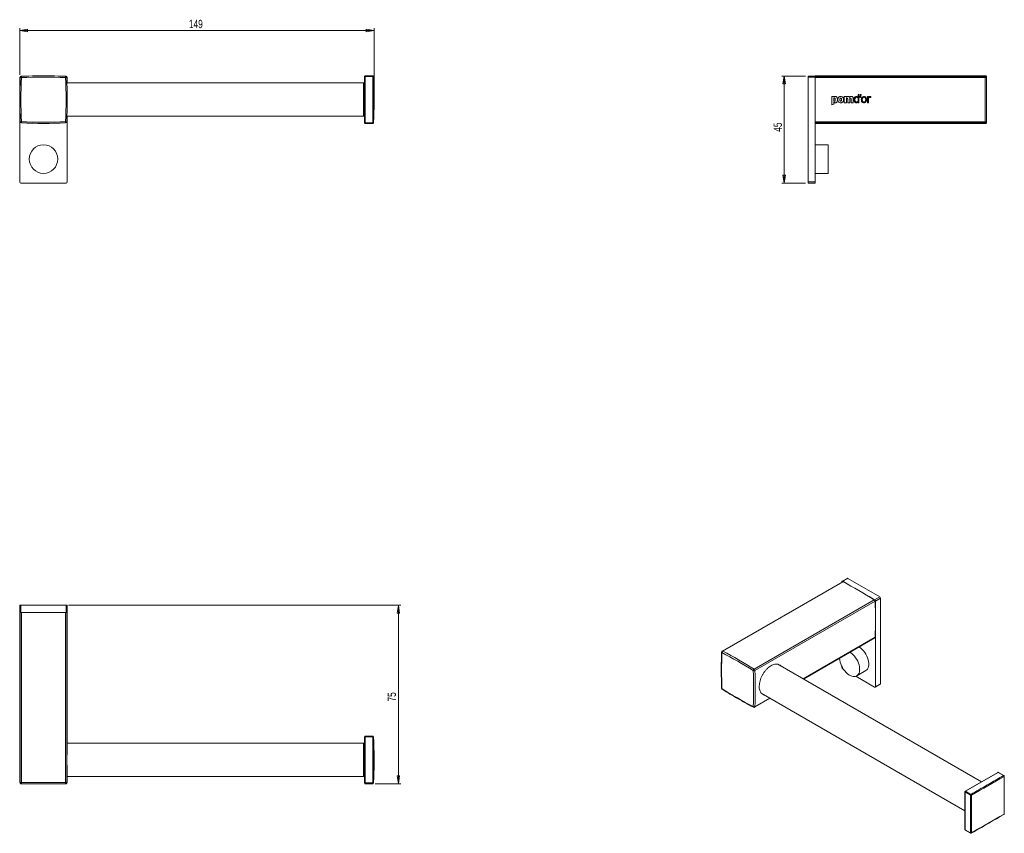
# Model space of a CAD drawing. Header units: millimetres. Extents: x 115 to 529, y 141 to 484.
import ezdxf

# ---------------------------------------------------------------- set-up
doc = ezdxf.new("R2010")
doc.units = ezdxf.units.MM
doc.header["$PDSIZE"] = -1
doc.styles.add('SLDTEXTSTYLE0', font='TXT', dxfattribs={"width": 0.75})
doc.dimstyles.new('SLDDIMSTYLE0', dxfattribs={"dimtxt": 3.5, "dimasz": 3.302, "dimexe": 0, "dimexo": 0.0625, "dimgap": 0.875, "dimtad": 2, "dimrnd": 1e-09, "dimzin": 12, "dimdsep": 46, "dimtxsty": 'SLDTEXTSTYLE0', "dimblk1": 'CLOSED', "dimblk2": 'CLOSED', "dimsah": 1, "dimcen": 0.09, "dimadec": 0, "dimazin": 0, "dimtfac": 1, "dimtofl": 0, "dimtmove": 0, "dimatfit": 3, "dimldrblk": 'CLOSED', "dimfxl": 1, "dimtolj": 1, "dimtzin": 12, "dimarcsym": 0})

# ---------------------------------------------------------------- blocks, each defined once
blk = doc.blocks.new('_CLOSED')
at = {"color": 0, "linetype": 'ByBlock', "lineweight": -2}
for p, q in [((-1, 0.166667), (0, 0)), ((-1, 0.166667), (-1, -0.166667)), ((0, 0), (-1, -0.166667)), ((0, 0), (-1, 0))]:
    blk.add_line(p, q, dxfattribs=at)
blk = doc.blocks.new('*D2')
at = {"color": 7, "linetype": 'Continuous', "lineweight": 0}
for p, q in [((114.63, 460.34), (114.63, 479.98)), ((263.63, 478.98), (114.63, 478.98)), ((263.63, 450.81), (263.63, 479.98))]:
    blk.add_line(p, q, dxfattribs=at)
at = {"color": 7, "linetype": 'Continuous', "lineweight": 0, "xscale": 3.302, "yscale": 3.302}
for p, rotation in [((114.63, 478.98, 0.1), 180), ((263.63, 478.98, 0.1), 360)]:
    blk.add_blockref('_CLOSED', p, dxfattribs=dict(at, rotation=rotation))
at = {"color": 7, "linetype": 'Continuous', "lineweight": 0, "insert": (185.75, 483.5), "char_height": 3.5, "attachment_point": 1, "style": 'SLDTEXTSTYLE0'}
blk.add_mtext('149', dxfattribs=at)
blk = doc.blocks.new('*D3')
at = {"color": 7, "linetype": 'Continuous', "lineweight": 0}
for p, q in [((135.13, 237.29), (274.82, 237.29)), ((273.82, 237.29), (273.82, 162.29)), ((264.08, 162.29), (274.82, 162.29))]:
    blk.add_line(p, q, dxfattribs=at)
at = {"color": 7, "linetype": 'Continuous', "lineweight": 0, "xscale": 3.302, "yscale": 3.302}
for p, rotation in [((273.82, 237.29, 12.65), 90), ((273.82, 162.29, 12.65), 270)]:
    blk.add_blockref('_CLOSED', p, dxfattribs=dict(at, rotation=rotation))
at = {"color": 7, "linetype": 'Continuous', "lineweight": 0, "insert": (269.31, 196.84), "char_height": 3.5, "attachment_point": 1, "rotation": 90, "style": 'SLDTEXTSTYLE0'}
blk.add_mtext('75', dxfattribs=at)
blk = doc.blocks.new('*D4')
at = {"color": 7, "linetype": 'Continuous', "lineweight": 0}
for p, q in [((445.07, 459.84), (435.07, 459.84)), ((436.07, 459.84), (436.07, 414.84)), ((445.07, 414.84), (435.07, 414.84))]:
    blk.add_line(p, q, dxfattribs=at)
at = {"color": 7, "linetype": 'Continuous', "lineweight": 0, "xscale": 3.302, "yscale": 3.302}
for p, rotation in [((436.07, 459.84, 64.69), 90), ((436.07, 414.84, 64.69), 270)]:
    blk.add_blockref('_CLOSED', p, dxfattribs=dict(at, rotation=rotation))
at = {"color": 7, "linetype": 'Continuous', "lineweight": 0, "insert": (431.56, 436.42), "char_height": 3.5, "attachment_point": 1, "rotation": 90, "style": 'SLDTEXTSTYLE0'}
blk.add_mtext('45', dxfattribs=at)

msp = doc.modelspace()

# ---------------------------------------------------------------- linework, layer by layer
at = {"color": 7, "linetype": 'Continuous', "lineweight": 15}
for p, q in [((115.131, 459.84), (118.464, 459.84)), ((115.334, 459.713), (115.358, 459.213)), ((130.799, 459.84), (134.131, 459.84)), ((133.929, 459.713), (133.905, 459.213)), ((259.631, 440.24), (259.631, 459.64)), ((259.631, 459.64), (259.931, 459.64)), ((259.931, 459.94), (263.082, 459.94)), ((259.931, 459.94), (259.931, 459.64)), ((259.931, 459.64), (259.931, 440.24)), ((263.082, 459.64), (259.931, 459.64)), ((263.082, 459.94), (263.082, 459.64)), ((263.082, 459.64), (263.382, 459.641)), ((446.075, 459.34), (446.075, 459.84)), ((446.075, 459.84), (449.075, 459.84)), ((520.575, 459.94), (449.075, 459.94)), ((449.075, 459.84), (449.075, 459.94)), ((449.075, 459.84), (449.075, 459.34)), ((449.075, 459.713), (520.575, 459.713)), ((520.575, 459.94), (520.775, 459.94)), ((520.575, 459.713), (520.575, 459.238)), ((521.075, 459.64), (521.075, 459.44)), ((114.631, 451.268), (114.631, 459.34)), ((114.859, 459.238), (115.358, 459.213)), ((134.404, 459.238), (133.905, 459.213)), ((134.498, 457.064), (134.498, 457.064)), ((259.131, 456.94), (134.503, 456.94)), ((134.631, 459.34), (134.631, 456.94)), ((259.631, 456.44), (259.131, 456.94)), ((259.131, 454.038), (259.131, 456.94)), ((446.075, 415.34), (446.075, 459.34)), ((449.075, 459.34), (446.075, 459.34)), ((449.075, 415.34), (449.075, 459.34)), ((520.575, 459.238), (449.075, 459.238)), ((520.575, 440.642), (520.575, 459.238)), ((521.075, 459.44), (521.075, 459.213)), ((521.075, 459.213), (521.075, 440.667)), ((114.636, 451.268), (114.619, 451.268)), ((114.631, 451.054), (114.631, 451.266)), ((259.131, 442.94), (259.131, 454.038)), ((467.946, 452.091), (468.447, 452.091)), ((114.634, 450.952), (114.619, 450.952)), ((114.619, 449.317), (114.633, 449.317)), ((114.619, 448.607), (114.636, 448.607)), ((114.619, 448.607), (114.619, 448.607)), ((114.631, 450.544), (114.631, 450.933)), ((114.631, 449.945), (114.631, 450.521)), ((114.631, 449.317), (114.631, 449.896)), ((114.631, 448.618), (114.631, 449.216)), ((114.631, 415.34), (114.631, 448.607)), ((461.314, 451.215), (462.189, 451.215)), ((462.189, 448.66), (461.314, 448.66)), ((471.475, 451.215), (471.475, 450.898)), ((471.475, 450.159), (471.475, 448.66)), ((259.131, 442.94), (259.631, 443.44)), ((115.358, 440.667), (114.859, 440.642)), ((115.358, 440.667), (115.334, 440.167)), ((121.163, 439.972), (121.131, 439.94)), ((128.131, 439.94), (128.1, 439.972)), ((133.905, 440.667), (133.929, 440.167)), ((133.905, 440.667), (134.404, 440.642)), ((134.498, 442.816), (134.498, 442.816)), ((134.503, 442.94), (259.131, 442.94)), ((134.631, 442.94), (134.631, 415.34)), ((259.631, 440.24), (259.931, 440.24)), ((259.931, 440.24), (259.931, 439.94)), ((259.931, 440.24), (263.082, 440.24)), ((263.082, 439.94), (259.931, 439.94)), ((263.082, 440.24), (263.082, 439.94)), ((263.082, 440.24), (263.382, 440.239)), ((449.075, 440.642), (520.575, 440.642)), ((520.575, 440.167), (449.075, 440.167)), ((449.075, 439.94), (458.078, 439.94)), ((465.075, 439.94), (520.575, 439.94)), ((520.575, 440.642), (520.575, 440.167)), ((520.775, 439.94), (520.575, 439.94)), ((521.075, 440.667), (521.075, 440.44)), ((521.075, 440.44), (521.075, 440.24)), ((454.475, 430.944), (449.075, 430.944)), ((454.475, 430.944), (454.475, 418.944)), ((449.075, 418.944), (454.475, 418.944)), ((134.131, 414.84), (115.131, 414.84)), ((446.075, 414.84), (446.075, 415.34)), ((446.075, 415.34), (449.075, 415.34)), ((449.075, 414.84), (446.075, 414.84)), ((449.075, 415.34), (449.075, 414.84)), ((462.518, 248.631), (460.396, 247.406)), ((462.768, 248.606), (460.646, 247.382)), ((462.768, 248.606), (476.203, 240.85)), ((460.557, 247.21), (409.999, 218.024)), ((460.789, 247.195), (410.231, 218.009)), ((460.293, 247.058), (460.293, 247.177)), ((460.646, 247.382), (463.003, 246.021)), ((471.725, 240.986), (474.081, 239.626)), ((474.081, 239.626), (476.203, 240.85)), ((476.556, 240.238), (474.435, 239.013)), ((476.556, 240.238), (476.556, 204.31)), ((114.631, 237.29), (115.131, 237.29)), ((114.631, 234.29), (114.631, 237.29)), ((115.131, 237.29), (134.131, 237.29)), ((115.131, 237.29), (115.131, 234.29)), ((134.131, 237.29), (134.631, 237.29)), ((134.131, 234.29), (134.131, 237.29)), ((134.631, 237.29), (134.631, 234.29)), ((423.38, 210.418), (473.938, 239.604)), ((474.274, 239.023), (423.716, 209.836)), ((474.435, 239.013), (474.435, 203.086)), ((114.631, 234.29), (114.631, 227.29)), ((115.131, 234.29), (114.631, 234.29)), ((114.859, 162.79), (114.859, 234.29)), ((115.131, 234.29), (134.131, 234.29)), ((115.334, 234.29), (115.334, 162.79)), ((133.929, 162.79), (133.929, 234.29)), ((134.631, 234.29), (134.131, 234.29)), ((134.404, 234.29), (134.404, 162.79)), ((134.631, 179.393), (134.631, 234.29)), ((114.631, 226.414), (114.631, 225.824)), ((114.631, 224.959), (114.631, 224.766)), ((114.631, 223.9), (114.631, 223.209)), ((444.139, 206.293), (474.171, 223.63)), ((114.631, 222.338), (114.632, 222.382)), ((114.631, 222.338), (114.631, 222.051)), ((114.631, 221.176), (114.631, 220.611)), ((114.631, 219.735), (114.631, 219.176)), ((114.636, 222.051), (114.636, 221.176)), ((114.631, 218.295), (114.631, 217.923)), ((114.631, 217.566), (114.631, 216.247)), ((114.631, 215.882), (114.631, 214.892)), ((114.644, 215.419), (114.644, 214.918)), ((114.631, 214.522), (114.631, 213.038)), ((114.631, 212.673), (114.631, 212.255)), ((114.631, 211.89), (114.631, 162.79)), ((114.632, 211.89), (114.631, 211.89)), ((114.634, 211.89), (114.632, 211.89)), ((114.636, 211.89), (114.634, 211.89)), ((519.035, 163.056), (433.43, 212.475)), ((460.293, 211.25), (460.293, 211.537)), ((460.912, 210.484), (460.646, 210.637)), ((474.081, 202.881), (466.179, 207.444)), ((466.545, 207.609), (470.364, 209.813)), ((474.331, 202.857), (476.453, 204.081)), ((474.435, 203.086), (476.556, 204.31)), ((426.427, 200.353), (512.036, 150.931)), ((423.613, 194.443), (430.138, 198.21)), ((259.931, 182.29), (263.082, 182.29)), ((259.931, 182.29), (259.931, 181.99)), ((263.082, 182.29), (263.082, 181.99)), ((259.131, 179.29), (134.627, 179.29)), ((259.631, 178.79), (259.131, 179.29)), ((259.131, 166.615), (259.131, 179.29)), ((259.631, 162.59), (259.631, 181.99)), ((259.631, 181.99), (259.931, 181.99)), ((259.931, 181.99), (259.931, 162.59)), ((263.082, 181.99), (259.931, 181.99)), ((263.382, 181.991), (263.082, 181.99)), ((259.131, 165.29), (259.131, 166.615)), ((259.131, 165.29), (259.631, 165.79)), ((525.904, 167.021), (512.186, 159.102)), ((526.054, 167.006), (512.336, 159.087)), ((528.282, 165.72), (526.054, 167.006)), ((528.432, 165.735), (526.204, 167.021)), ((115.334, 162.79), (114.859, 162.79)), ((115.358, 162.29), (115.131, 162.29)), ((115.334, 162.79), (133.929, 162.79)), ((133.905, 162.29), (115.358, 162.29)), ((134.131, 162.29), (133.905, 162.29)), ((134.404, 162.79), (133.929, 162.79)), ((134.627, 165.29), (259.131, 165.29)), ((134.631, 162.79), (134.631, 165.187)), ((259.931, 162.59), (259.631, 162.59)), ((259.931, 162.59), (263.082, 162.59)), ((259.931, 162.59), (259.931, 162.29)), ((263.082, 162.29), (259.931, 162.29)), ((263.082, 162.59), (263.382, 162.589)), ((263.082, 162.59), (263.082, 162.29)), ((263.39, 162.581), (263.382, 162.589)), ((512.036, 158.842), (512.036, 143.001)), ((514.352, 157.434), (512.124, 158.72)), ((512.124, 158.72), (512.124, 142.879)), ((512.336, 159.087), (514.564, 157.801)), ((512.124, 142.879), (514.352, 141.593)), ((512.186, 142.741), (514.414, 141.455))]:
    msp.add_line(p, q, dxfattribs=at)
at = {"color": 8, "linetype": 'Continuous', "lineweight": 15}
for p, q in [((520.575, 459.713), (520.575, 459.94)), ((520.775, 459.94), (520.775, 459.898)), ((521.033, 459.64), (521.075, 459.64)), ((520.575, 439.94), (520.575, 440.167)), ((520.775, 439.982), (520.775, 439.94)), ((521.033, 440.24), (521.075, 440.24)), ((444.01, 206.367), (474.274, 223.839)), ((423.716, 194.652), (430.009, 198.285)), ((114.631, 162.79), (114.859, 162.79)), ((134.404, 162.79), (134.631, 162.79))]:
    msp.add_line(p, q, dxfattribs=at)
at = {"color": 144, "linetype": 'Continuous', "lineweight": 0}
for p, q in [((467.118, 452.003), (467.483, 452.207)), ((467.118, 450.928), (467.118, 452.003)), ((467.483, 452.207), (467.483, 448.66)), ((467.878, 450.87), (467.946, 452.091)), ((468.447, 452.091), (468.077, 450.87)), ((456.075, 451.215), (456.951, 451.215)), ((456.075, 447.721), (456.075, 451.215)), ((456.951, 448.072), (456.075, 447.721)), ((456.951, 451.215), (456.951, 451.035)), ((456.951, 449.449), (456.951, 450.427)), ((456.951, 448.831), (456.951, 448.072)), ((461.314, 448.66), (461.314, 451.215)), ((462.189, 451.215), (462.189, 451.045)), ((462.189, 450.12), (462.189, 448.66)), ((462.754, 448.66), (462.754, 450.11)), ((463.63, 448.66), (462.754, 448.66)), ((463.63, 450.12), (463.63, 448.66)), ((464.189, 448.66), (464.189, 450.11)), ((465.07, 448.66), (464.189, 448.66)), ((465.07, 450.222), (465.07, 448.66)), ((467.118, 450.568), (467.118, 449.293)), ((467.118, 448.66), (467.118, 448.972)), ((467.483, 448.66), (467.118, 448.66)), ((468.077, 450.87), (467.878, 450.87)), ((471.11, 451.215), (471.475, 451.215)), ((471.11, 448.66), (471.11, 451.215)), ((471.475, 448.66), (471.11, 448.66)), ((472.506, 451.205), (472.414, 450.835)), ((114.631, 227.29), (114.636, 227.29)), ((114.631, 226.414), (114.632, 226.414)), ((114.636, 226.414), (114.635, 226.414)), ((114.636, 227.29), (114.636, 226.414)), ((114.631, 222.051), (114.636, 222.051)), ((114.632, 221.176), (114.631, 221.176)), ((114.631, 220.611), (114.632, 220.611)), ((114.632, 219.735), (114.631, 219.735)), ((114.635, 221.176), (114.632, 221.176)), ((114.636, 220.611), (114.632, 220.611)), ((114.636, 221.176), (114.635, 221.176)), ((114.636, 220.261), (114.636, 220.611)), ((114.631, 219.176), (114.632, 219.176)), ((114.632, 218.295), (114.631, 218.295)), ((114.633, 216.247), (114.631, 216.247)), ((114.645, 215.882), (114.631, 215.882)), ((114.636, 219.176), (114.632, 219.176)), ((114.634, 216.247), (114.633, 216.247)), ((114.634, 216.247), (114.643, 216.247)), ((114.634, 215.288), (114.634, 215.487)), ((114.636, 218.828), (114.636, 219.176)), ((114.636, 215.882), (114.636, 216.247)), ((114.631, 212.255), (114.636, 212.255)), ((114.636, 212.255), (114.636, 211.89))]:
    msp.add_line(p, q, dxfattribs=at)
at = {"color": 144, "linetype": 'Continuous', "lineweight": 0, "flags": 128}
for points in [[(459.465, 449.94), (459.465, 449.94)], [(460.156, 449.94), (460.156, 449.94)], [(465.794, 449.901), (465.794, 449.901)], [(467.118, 450.568), (467.118, 450.568)], [(468.842, 449.945), (468.842, 449.945)], [(470.327, 449.945), (470.327, 449.945)], [(467.541, 219.802), (467.676, 219.715), (468.275, 219.268), (468.855, 218.735), (469.406, 218.126), (469.914, 217.453), (470.371, 216.73), (470.766, 215.973), (471.092, 215.196), (471.342, 214.415), (471.512, 213.646), (471.596, 212.905), (471.595, 212.206), (471.508, 211.565), (471.336, 210.994), (471.083, 210.505), (470.755, 210.107), (470.364, 209.813)]]:
    msp.add_lwpolyline(points, dxfattribs=at)
at = {"color": 7, "linetype": 'Continuous', "lineweight": 15, "flags": 128}
for points in [[(465.57, 207.331), (466.08, 207.413), (466.539, 207.605), (466.936, 207.903), (467.265, 208.301), (467.517, 208.79), (467.689, 209.361), (467.777, 210.002), (467.778, 210.7), (467.693, 211.441), (467.524, 212.21), (467.274, 212.991), (466.948, 213.768), (466.552, 214.526), (466.096, 215.248), (465.587, 215.921), (465.037, 216.531), (464.457, 217.064), (463.858, 217.511), (463.723, 217.598)], [(459.307, 215.048), (459.313, 214.91), (459.398, 214.169), (459.567, 213.4), (459.817, 212.619), (460.143, 211.842), (460.539, 211.085), (460.995, 210.362), (461.504, 209.689), (462.054, 209.08), (462.634, 208.546), (463.233, 208.1), (463.839, 207.748), (464.438, 207.5), (465.019, 207.36), (465.57, 207.331)]]:
    msp.add_lwpolyline(points, dxfattribs=at)
at = {"color": 7, "linetype": 'Continuous', "lineweight": 15}
msp.add_circle((124.631, 424.944), 6, dxfattribs=at)
for centre, radius, start, end in [((115.131, 459.34), 0.5, 90, 180), ((115.358, 459.213), 0.5, 92.80122, 177.19878), ((124.631, 269.69), 190.25, 87.19878, 92.80122), ((133.905, 459.213), 0.5, 2.80122, 87.19878), ((134.131, 459.34), 0.5, 0, 90), ((259.931, 459.64), 0.3, 90, 180), ((263.082, 459.64), 0.3, 0.16366, 89.99988), ((520.575, 459.44), 0.5, 0, 90), ((520.575, 459.213), 0.5, 0.03427, 90.03423), ((520.775, 459.64), 0.3, 0, 90), ((304.881, 449.94), 190.25, 177.19878, 182.80122), ((304.881, 449.94), 189.75, 177.19878, 182.80122), ((124.631, 269.69), 189.75, 87.19878, 92.80122), ((-55.619, 449.94), 189.75, 357.19878, 2.80122), ((-55.619, 449.94), 190.25, 357.19878, 2.80122), ((520.7, 456.662), 2.579, 81.63287, 92.77138), ((115.358, 440.667), 0.5, 182.80122, 267.19878), ((124.631, 630.19), 190.25, 267.19878, 272.80122), ((124.631, 630.19), 189.75, 267.19878, 272.80122), ((133.905, 440.667), 0.5, 272.80122, 357.19878), ((259.931, 440.24), 0.3, 180, 270), ((263.082, 440.24), 0.3, 270.00012, 359.83634), ((520.7, 443.218), 2.579, 267.22862, 278.36713), ((520.575, 440.667), 0.5, 269.96577, 359.96573), ((520.575, 440.44), 0.5, 270, 0), ((520.775, 440.24), 0.3, 270, 0), ((115.131, 415.34), 0.5, 180, 270), ((134.131, 415.34), 0.5, 270, 0), ((462.621, 248.402), 0.251, 54.38242, 114.30712), ((460.508, 247.212), 0.218, 50.79671, 189.21404), ((460.659, 246.991), 0.242, 57.43284, 115.05973), ((377.806, 88.264), 179.292, 57.57602, 62.42936), ((475.789, 240.203), 0.768, 2.60548, 57.39452), ((473.497, 238.962), 0.78, 4.47829, 55.52171), ((473.667, 238.978), 0.768, 2.60548, 57.39452), ((295.1, 231.431), 179.335, 357.57372, 2.42628), ((474.043, 223.823), 0.232, 303.50942, 4.00007), ((588.599, 209.815), 178.864, 177.57372, 182.42628), ((410.249, 217.591), 0.5, 119.99731, 177.51296), ((410.633, 217.39), 0.738, 122.96552, 180.22923), ((327.129, 58.873), 178.82, 57.57602, 62.42936), ((327.248, 59.077), 179.292, 57.57602, 62.42936), ((461.06, 211.285), 0.768, 182.60548, 237.39452), ((423.809, 209.738), 0.803, 122.25551, 174.47071), ((423.342, 210.547), 0.803, 245.53378, 297.74026), ((244.306, 202.244), 178.864, 357.57372, 2.42628), ((422.939, 209.775), 0.78, 4.47829, 55.52171), ((244.542, 202.244), 179.335, 357.57372, 2.42628), ((474.219, 203.051), 0.218, 230.79671, 9.21404), ((476.318, 204.28), 0.24, 304.05635, 7.25583), ((410.249, 202.447), 0.5, 182.36841, 237.6339), ((505.775, 353.186), 178.82, 237.57602, 242.42936), ((423.381, 195.309), 0.738, 239.77467, 297.03032), ((423.363, 194.876), 0.5, 242.49014, 299.99731), ((259.931, 181.99), 0.3, 90, 180), ((263.082, 181.99), 0.3, 0.16366, 89.99988), ((526.054, 166.761), 0.3, 60.00269, 119.99731), ((528.035, 165.332), 0.46, 2.72914, 57.55468), ((528.282, 165.475), 0.3, 0.14163, 60.00269), ((115.131, 162.79), 0.5, 180, 270), ((115.359, 162.79), 0.5, 179.96577, 269.96573), ((117.91, 162.665), 2.579, 177.22862, 188.36713), ((131.353, 162.665), 2.579, 351.63287, 2.77138), ((133.904, 162.79), 0.5, 270.03427, 0.03423), ((134.131, 162.79), 0.5, 270, 0), ((259.931, 162.59), 0.3, 180, 270), ((263.082, 162.59), 0.3, 270.00012, 359.83634), ((512.336, 158.842), 0.3, 119.99731, 180), ((512.584, 158.699), 0.461, 122.60548, 177.39452), ((514.812, 157.413), 0.461, 122.60548, 177.39452), ((514.563, 157.845), 0.462, 242.78602, 297.30896), ((514.314, 157.412), 0.462, 2.68686, 57.21819), ((528.282, 149.634), 0.3, 300.13935, 359.85797), ((512.336, 143.001), 0.3, 180, 240.00269), ((514.565, 142.001), 0.46, 242.44951, 297.26668), ((514.564, 141.715), 0.3, 240.00269, 299.85568)]:
    msp.add_arc(centre, radius, start, end, dxfattribs=at)
at = {"color": 8, "linetype": 'Continuous', "lineweight": 15}
for centre, radius, start, end in [((410.013, 217.623), 0.265, 182.33947, 243.42471), ((410.101, 217.805), 0.242, 57.43284, 115.05973), ((409.98, 202.46), 0.233, 188.34772, 248.66226), ((410.126, 202.208), 0.233, 171.3428, 231.65577), ((423.267, 194.653), 0.258, 175.70463, 238.53869), ((423.479, 194.639), 0.238, 304.34624, 3.16325), ((525.966, 166.884), 0.151, 54.38242, 114.30712), ((526.142, 166.884), 0.151, 65.69288, 125.61758), ((528.37, 165.597), 0.151, 65.69288, 125.61758), ((528.432, 165.49), 0.15, 294.49673, 354.42121), ((512.186, 158.857), 0.151, 185.6948, 245.62534), ((512.248, 158.964), 0.151, 54.38242, 114.30712), ((528.345, 149.497), 0.151, 305.51383, 5.4298), ((528.432, 149.648), 0.151, 294.57219, 354.40872), ((512.186, 143.016), 0.151, 185.6948, 245.62534), ((512.266, 142.861), 0.144, 172.74417, 235.94365), ((514.494, 141.574), 0.144, 172.74417, 235.94365), ((514.629, 141.576), 0.147, 304.89508, 6.17935)]:
    msp.add_arc(centre, radius, start, end, dxfattribs=at)
at = {"color": 144, "linetype": 'Continuous', "lineweight": 0}
for centre, major_axis, ratio, start_param, end_param in [((304.881, 215.539), (190.25, 0), 0.055794, 3.1464826, 3.1529016), ((304.881, 215.569), (190.25, 0), 0.3027702, 3.1464826, 3.1529016), ((304.881, 219.931), (0, 339.759), 0.5599565, 1.5816403, 1.5827143), ((304.881, 211.175), (190.25, 0), 0.2502148, 3.1462985, 3.148242)]:
    msp.add_ellipse(centre, major_axis=major_axis, ratio=ratio, start_param=start_param, end_param=end_param, dxfattribs=at)
at = {"color": 7, "linetype": 'Continuous', "lineweight": 15}
for points, knots in [([(263.082, 440.24), (263.087, 441.798), (263.09, 443.356), (263.092, 444.914), (263.095, 446.589), (263.096, 448.265), (263.096, 449.94), (263.096, 452.453), (263.093, 454.966), (263.088, 457.479), (263.086, 458.199), (263.084, 458.92), (263.082, 459.64)], [0, 0, 0, 0, 0.004673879, 0.004673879, 0.004673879, 0.009700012, 0.009700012, 0.009700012, 0.017239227, 0.017239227, 0.017239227, 0.019400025, 0.019400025, 0.019400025, 0.019400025]), ([(263.395, 440.225), (263.426, 440.9), (263.486, 442.198), (263.546, 444.031), (263.587, 445.632), (263.611, 446.964), (263.623, 448.058), (263.631, 449.167), (263.633, 450.509), (263.621, 452.272), (263.585, 454.425), (263.517, 456.93), (263.437, 458.716), (263.395, 459.655)], [0, 0, 0, 0, 0.1042427, 0.2005643, 0.2829816, 0.3515086, 0.4061533, 0.4519224, 0.5225658, 0.6132776, 0.7240688, 0.8549634, 1, 1, 1, 1]), ([(456.951, 451.035), (457.038, 451.103), (457.13, 451.167), (457.332, 451.25), (457.443, 451.268), (457.554, 451.268)], [0, 0, 0, 0, 0.5, 0.5, 1, 1, 1, 1]), ([(464.247, 451.268), (464.375, 451.268), (464.501, 451.251), (464.735, 451.148), (464.834, 451.062), (464.972, 450.848), (465.013, 450.726), (465.061, 450.476), (465.07, 450.349), (465.07, 450.222)], [0, 0, 0, 0, 0.25, 0.25, 0.5, 0.5, 0.75, 0.75, 1, 1, 1, 1]), ([(466.398, 451.268), (466.536, 451.268), (466.674, 451.241), (466.859, 451.152), (466.917, 451.113), (467.024, 451.028), (467.072, 450.979), (467.118, 450.928)], [0, 0, 0, 0, 0.5, 0.5, 0.75, 0.75, 1, 1, 1, 1]), ([(468.473, 449.935), (468.473, 450.098), (468.49, 450.258), (468.574, 450.573), (468.641, 450.723), (468.787, 450.918), (468.842, 450.976), (468.965, 451.08), (469.035, 451.125), (469.253, 451.231), (469.415, 451.266), (469.74, 451.27), (469.902, 451.241), (470.125, 451.141), (470.194, 451.098), (470.32, 450.998), (470.378, 450.938), (470.525, 450.745), (470.592, 450.593), (470.675, 450.281), (470.691, 450.118), (470.691, 449.955)], [0, 0, 0, 0, 0.125, 0.125, 0.25, 0.25, 0.3125, 0.3125, 0.375, 0.375, 0.5, 0.5, 0.625, 0.625, 0.6875, 0.6875, 0.75, 0.75, 0.875, 0.875, 1, 1, 1, 1]), ([(471.475, 450.898), (471.538, 451.01), (471.633, 451.101), (471.852, 451.231), (471.978, 451.268), (472.107, 451.268)], [0, 0, 0, 0, 0.5, 0.5, 1, 1, 1, 1]), ([(458.406, 449.945), (458.406, 449.793), (458.397, 449.643), (458.351, 449.346), (458.312, 449.197), (458.213, 448.992), (458.173, 448.927), (458.076, 448.812), (458.019, 448.761), (457.826, 448.641), (457.673, 448.607), (457.52, 448.607)], [0, 0, 0, 0, 0.25, 0.25, 0.5, 0.5, 0.625, 0.625, 0.75, 0.75, 1, 1, 1, 1]), ([(461.027, 449.94), (461.027, 449.769), (461.009, 449.601), (460.937, 449.354), (460.906, 449.275), (460.828, 449.124), (460.78, 449.052), (460.614, 448.86), (460.47, 448.759), (460.233, 448.665), (460.15, 448.643), (459.983, 448.614), (459.898, 448.607), (459.643, 448.607), (459.474, 448.632), (459.157, 448.757), (459.012, 448.857), (458.79, 449.115), (458.713, 449.272), (458.618, 449.597), (458.599, 449.769), (458.599, 449.94)], [0, 0, 0, 0, 0.125, 0.125, 0.1875, 0.1875, 0.25, 0.25, 0.375, 0.375, 0.4375, 0.4375, 0.5, 0.5, 0.625, 0.625, 0.75, 0.75, 0.875, 0.875, 1, 1, 1, 1]), ([(460.156, 449.94), (460.156, 449.874), (460.153, 449.808), (460.139, 449.677), (460.127, 449.613), (460.083, 449.486), (460.049, 449.425), (459.948, 449.338), (459.879, 449.318), (459.746, 449.317), (459.677, 449.337), (459.575, 449.422), (459.541, 449.483), (459.496, 449.608), (459.483, 449.674), (459.468, 449.807), (459.465, 449.873), (459.465, 449.94)], [0, 0, 0, 0, 0.125, 0.125, 0.25, 0.25, 0.375, 0.375, 0.5, 0.5, 0.625, 0.625, 0.75, 0.75, 0.875, 0.875, 1, 1, 1, 1]), ([(462.471, 450.529), (462.424, 450.529), (462.375, 450.523), (462.289, 450.481), (462.256, 450.442), (462.215, 450.356), (462.204, 450.309), (462.191, 450.215), (462.189, 450.168), (462.189, 450.12)], [0, 0, 0, 0, 0.25, 0.25, 0.5, 0.5, 0.75, 0.75, 1, 1, 1, 1]), ([(466.349, 448.607), (466.274, 448.607), (466.201, 448.615), (466.056, 448.651), (465.986, 448.68), (465.796, 448.792), (465.691, 448.907), (465.546, 449.166), (465.501, 449.309), (465.445, 449.6), (465.434, 449.748), (465.434, 449.896)], [0, 0, 0, 0, 0.125, 0.125, 0.25, 0.25, 0.5, 0.5, 0.75, 0.75, 1, 1, 1, 1]), ([(465.794, 449.901), (465.794, 450.016), (465.8, 450.131), (465.831, 450.357), (465.856, 450.471), (465.943, 450.683), (466.007, 450.784), (466.195, 450.922), (466.311, 450.952), (466.427, 450.952)], [0, 0, 0, 0, 0.25, 0.25, 0.5, 0.5, 0.75, 0.75, 1, 1, 1, 1]), ([(467.118, 448.972), (467.018, 448.864), (466.903, 448.769), (466.643, 448.64), (466.496, 448.607), (466.349, 448.607)], [0, 0, 0, 0, 0.5, 0.5, 1, 1, 1, 1]), ([(466.427, 450.952), (466.565, 450.952), (466.701, 450.915), (466.939, 450.78), (467.042, 450.683), (467.118, 450.568)], [0, 0, 0, 0, 0.5, 0.5, 1, 1, 1, 1]), ([(470.691, 449.955), (470.691, 449.791), (470.674, 449.63), (470.59, 449.314), (470.523, 449.163), (470.378, 448.966), (470.323, 448.906), (470.2, 448.801), (470.131, 448.755), (469.913, 448.645), (469.75, 448.609), (469.424, 448.605), (469.261, 448.635), (469.037, 448.739), (468.969, 448.782), (468.843, 448.885), (468.786, 448.945), (468.639, 449.141), (468.572, 449.293), (468.49, 449.607), (468.473, 449.771), (468.473, 449.935)], [0, 0, 0, 0, 0.125, 0.125, 0.25, 0.25, 0.3125, 0.3125, 0.375, 0.375, 0.5, 0.5, 0.625, 0.625, 0.6875, 0.6875, 0.75, 0.75, 0.875, 0.875, 1, 1, 1, 1]), ([(468.842, 449.945), (468.842, 450.063), (468.851, 450.179), (468.897, 450.409), (468.935, 450.523), (469.055, 450.726), (469.14, 450.814), (469.345, 450.927), (469.464, 450.952), (469.642, 450.952), (469.701, 450.946), (469.815, 450.919), (469.871, 450.898), (470.026, 450.814), (470.112, 450.725), (470.233, 450.523), (470.271, 450.41), (470.318, 450.18), (470.327, 450.063), (470.327, 449.945)], [0, 0, 0, 0, 0.125, 0.125, 0.25, 0.25, 0.375, 0.375, 0.5, 0.5, 0.5625, 0.5625, 0.625, 0.625, 0.75, 0.75, 0.875, 0.875, 1, 1, 1, 1]), ([(472.029, 450.933), (471.939, 450.933), (471.849, 450.913), (471.694, 450.824), (471.631, 450.755), (471.542, 450.599), (471.515, 450.513), (471.481, 450.338), (471.475, 450.249), (471.475, 450.159)], [0, 0, 0, 0, 0.25, 0.25, 0.5, 0.5, 0.75, 0.75, 1, 1, 1, 1]), ([(263.082, 439.94), (263.087, 439.94), (263.09, 439.94), (263.092, 439.94), (263.095, 439.94), (263.096, 439.94), (263.096, 439.94), (263.096, 439.94), (263.093, 439.94), (263.088, 439.94), (263.086, 439.94), (263.084, 439.94), (263.082, 439.94)], [0, 0, 0, 0, 0.004673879, 0.004673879, 0.004673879, 0.009700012, 0.009700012, 0.009700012, 0.017239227, 0.017239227, 0.017239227, 0.019400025, 0.019400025, 0.019400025, 0.019400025]), ([(459.111, 439.956), (458.994, 439.954), (458.758, 439.951), (458.469, 439.947), (458.243, 439.943), (458.099, 439.94), (458.085, 439.94), (458.078, 439.94)], [0, 0, 0, 0, 0.1867167, 0.3776452, 0.588065, 0.8046737, 1, 1, 1, 1]), ([(465.062, 439.94), (465.065, 439.94), (465.074, 439.94), (464.985, 439.942), (464.802, 439.945), (464.522, 439.949), (464.164, 439.954), (463.73, 439.96), (463.237, 439.965), (462.693, 439.969), (462.119, 439.971), (461.523, 439.972), (460.932, 439.971), (460.355, 439.968), (459.718, 439.963), (459.337, 439.959), (459.111, 439.956)], [0, 0, 0, 0, 0.032255, 0.1019533, 0.1736687, 0.2434609, 0.3152518, 0.385509, 0.4577691, 0.5286464, 0.6015502, 0.6729336, 0.7463756, 0.8179431, 0.8915972, 1, 1, 1, 1]), ([(114.635, 226.414), (114.635, 226.327), (114.635, 226.235), (114.636, 226.033), (114.636, 225.922), (114.636, 225.811)], [0, 0, 0, 0, 0.5, 0.5, 1, 1, 1, 1]), ([(114.632, 220.894), (114.632, 220.941), (114.632, 220.99), (114.632, 221.076), (114.632, 221.109), (114.632, 221.15), (114.632, 221.161), (114.632, 221.174), (114.632, 221.176), (114.632, 221.176)], [0, 0, 0, 0, 0.25, 0.25, 0.5, 0.5, 0.75, 0.75, 1, 1, 1, 1]), ([(114.631, 217.571), (114.631, 217.571), (114.632, 217.565), (114.632, 217.534), (114.632, 217.509), (114.633, 217.422), (114.633, 217.358), (114.634, 217.17), (114.634, 217.054), (114.634, 216.938)], [0, 0, 0, 0, 0.25, 0.25, 0.5, 0.5, 0.75, 0.75, 1, 1, 1, 1]), ([(114.636, 219.118), (114.636, 218.99), (114.636, 218.864), (114.635, 218.63), (114.635, 218.531), (114.634, 218.393), (114.633, 218.352), (114.632, 218.304), (114.632, 218.295), (114.632, 218.295)], [0, 0, 0, 0, 0.25, 0.25, 0.5, 0.5, 0.75, 0.75, 1, 1, 1, 1]), ([(114.634, 216.938), (114.634, 216.8), (114.634, 216.664), (114.633, 216.426), (114.633, 216.323), (114.633, 216.247)], [0, 0, 0, 0, 0.5, 0.5, 1, 1, 1, 1]), ([(114.636, 216.967), (114.636, 216.829), (114.636, 216.691), (114.635, 216.506), (114.635, 216.448), (114.635, 216.341), (114.634, 216.293), (114.634, 216.247)], [0, 0, 0, 0, 0.5, 0.5, 0.75, 0.75, 1, 1, 1, 1]), ([(409.749, 217.612), (409.724, 216.982), (409.651, 215.153), (409.587, 212.09), (409.584, 208.411), (409.645, 205.185), (409.72, 203.179), (409.749, 202.426)], [0, 0, 0, 0, 0.1275383, 0.3698087, 0.6120811, 0.8543519, 1, 1, 1, 1]), ([(114.631, 214.892), (114.631, 214.892), (114.632, 214.875), (114.632, 214.791), (114.633, 214.724), (114.634, 214.578), (114.634, 214.523), (114.635, 214.4), (114.635, 214.33), (114.636, 214.112), (114.636, 213.95), (114.636, 213.625), (114.636, 213.463), (114.635, 213.24), (114.635, 213.171), (114.634, 213.045), (114.634, 212.987), (114.633, 212.84), (114.633, 212.773), (114.632, 212.69), (114.631, 212.674), (114.631, 212.674)], [0, 0, 0, 0, 0.125, 0.125, 0.25, 0.25, 0.3125, 0.3125, 0.375, 0.375, 0.5, 0.5, 0.625, 0.625, 0.6875, 0.6875, 0.75, 0.75, 0.875, 0.875, 1, 1, 1, 1]), ([(114.631, 214.523), (114.631, 214.523), (114.632, 214.514), (114.632, 214.468), (114.632, 214.43), (114.633, 214.31), (114.633, 214.225), (114.634, 214.02), (114.634, 213.901), (114.634, 213.723), (114.634, 213.664), (114.634, 213.55), (114.634, 213.494), (114.633, 213.339), (114.633, 213.253), (114.632, 213.132), (114.632, 213.094), (114.632, 213.047), (114.631, 213.038), (114.631, 213.038)], [0, 0, 0, 0, 0.125, 0.125, 0.25, 0.25, 0.375, 0.375, 0.5, 0.5, 0.5625, 0.5625, 0.625, 0.625, 0.75, 0.75, 0.875, 0.875, 1, 1, 1, 1]), ([(114.634, 211.336), (114.634, 211.426), (114.634, 211.516), (114.634, 211.671), (114.633, 211.734), (114.633, 211.823), (114.632, 211.85), (114.632, 211.884), (114.632, 211.89), (114.632, 211.89)], [0, 0, 0, 0, 0.25, 0.25, 0.5, 0.5, 0.75, 0.75, 1, 1, 1, 1]), ([(114.634, 211.89), (114.634, 211.827), (114.635, 211.732), (114.636, 211.513), (114.636, 211.387), (114.636, 211.258)], [0, 0, 0, 0, 0.5, 0.5, 1, 1, 1, 1]), ([(434.667, 211.761), (434.552, 211.88), (434.265, 212.177), (433.685, 212.452), (432.96, 212.602), (432.171, 212.558), (431.333, 212.328), (430.484, 211.92), (429.634, 211.34), (428.821, 210.613), (428.053, 209.748), (427.364, 208.785), (426.761, 207.735), (426.269, 206.647), (425.893, 205.534), (425.649, 204.447), (425.539, 203.398), (425.567, 202.436), (425.734, 201.571), (426.032, 200.844), (426.456, 200.255), (427, 199.856), (427.419, 199.649), (427.668, 199.63), (427.68, 199.629)], [0, 0, 0, 0, 0.0328665, 0.0817836, 0.1293536, 0.1783033, 0.225868, 0.2748135, 0.3223543, 0.3712739, 0.4188149, 0.4677332, 0.5152981, 0.5642419, 0.6118118, 0.6607628, 0.7083027, 0.7572229, 0.804737, 0.8536284, 0.9011575, 0.9500629, 0.9976263, 1, 1, 1, 1]), ([(409.981, 202.024), (410.54, 201.673), (412.159, 200.653), (414.843, 199.031), (418.031, 197.187), (420.794, 195.662), (422.494, 194.768), (423.132, 194.433)], [0, 0, 0, 0, 0.1275282, 0.3697997, 0.6120785, 0.8543599, 1, 1, 1, 1]), ([(134.631, 179.393), (134.631, 179.399), (134.632, 179.424), (134.626, 179.26), (134.613, 178.903), (134.594, 178.348), (134.572, 177.62), (134.549, 176.746), (134.528, 175.737), (134.511, 174.64), (134.5, 173.466), (134.497, 172.269), (134.501, 171.063), (134.512, 169.902), (134.529, 168.798), (134.55, 167.803), (134.573, 166.927), (134.595, 166.21), (134.614, 165.657), (134.626, 165.311), (134.632, 165.154), (134.631, 165.18), (134.631, 165.187)], [0, 0, 0, 0, 0.01759533, 0.07201905, 0.12489168, 0.17929606, 0.23219764, 0.2866314, 0.3395661, 0.39403612, 0.44696492, 0.50143021, 0.55433247, 0.60876901, 0.66167143, 0.71610651, 0.76903549, 0.82349896, 0.87643354, 0.93090505, 0.9838063, 1, 1, 1, 1]), ([(263.082, 162.59), (263.087, 164.148), (263.09, 165.706), (263.092, 167.264), (263.095, 168.939), (263.096, 170.615), (263.096, 172.29), (263.096, 174.803), (263.093, 177.316), (263.088, 179.829), (263.086, 180.549), (263.084, 181.27), (263.082, 181.99)], [0, 0, 0, 0, 0.004673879, 0.004673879, 0.004673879, 0.009700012, 0.009700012, 0.009700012, 0.017239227, 0.017239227, 0.017239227, 0.019400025, 0.019400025, 0.019400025, 0.019400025]), ([(263.395, 162.575), (263.426, 163.25), (263.486, 164.548), (263.546, 166.381), (263.587, 167.982), (263.611, 169.314), (263.623, 170.408), (263.631, 171.517), (263.633, 172.859), (263.621, 174.622), (263.585, 176.775), (263.517, 179.28), (263.437, 181.066), (263.395, 182.005)], [0, 0, 0, 0, 0.1042427, 0.2005643, 0.2829816, 0.3515086, 0.4061533, 0.4519224, 0.5225658, 0.6132776, 0.7240688, 0.8549634, 1, 1, 1, 1]), ([(514.564, 157.801), (515.669, 158.435), (516.773, 159.07), (517.876, 159.705), (519.062, 160.388), (520.248, 161.071), (521.432, 161.755), (523.209, 162.781), (524.985, 163.808), (526.758, 164.836), (527.266, 165.13), (527.774, 165.425), (528.282, 165.72)], [0, 0, 0, 0, 0.004673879, 0.004673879, 0.004673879, 0.009700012, 0.009700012, 0.009700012, 0.017239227, 0.017239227, 0.017239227, 0.019400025, 0.019400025, 0.019400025, 0.019400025]), ([(263.082, 162.29), (263.087, 162.29), (263.09, 162.29), (263.092, 162.29), (263.095, 162.29), (263.096, 162.29), (263.096, 162.29), (263.096, 162.29), (263.093, 162.29), (263.088, 162.29), (263.086, 162.29), (263.084, 162.29), (263.082, 162.29)], [0, 0, 0, 0, 0.004673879, 0.004673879, 0.004673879, 0.009700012, 0.009700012, 0.009700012, 0.017239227, 0.017239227, 0.017239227, 0.019400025, 0.019400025, 0.019400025, 0.019400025]), ([(528.581, 149.634), (528.583, 150.05), (528.596, 155.323), (528.588, 160.608), (528.581, 165.476)], [0, 0, 0, 0, 0.0789973, 1, 1, 1, 1]), ([(514.352, 141.593), (514.355, 142.863), (514.357, 144.134), (514.359, 145.405), (514.36, 146.772), (514.361, 148.14), (514.361, 149.508), (514.361, 151.56), (514.359, 153.613), (514.356, 155.667), (514.354, 156.256), (514.353, 156.845), (514.352, 157.434)], [0, 0, 0, 0, 0.004673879, 0.004673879, 0.004673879, 0.009700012, 0.009700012, 0.009700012, 0.017239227, 0.017239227, 0.017239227, 0.019400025, 0.019400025, 0.019400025, 0.019400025]), ([(514.713, 141.455), (515.075, 141.663), (519.662, 144.295), (524.227, 146.939), (528.432, 149.375)], [0, 0, 0, 0, 0.0789973, 1, 1, 1, 1])]:
    msp.add_open_spline(points, degree=3, knots=knots, dxfattribs=at)
for points in [[(263.396, 459.655), (263.396, 459.655), (263.392, 459.65), (263.382, 459.641)], [(263.382, 459.641), (263.401, 453.174), (263.401, 446.706), (263.382, 440.239)], [(263.396, 182.005), (263.396, 182.005), (263.392, 182), (263.382, 181.991)], [(263.382, 181.991), (263.401, 175.524), (263.401, 169.056), (263.382, 162.589)], [(528.494, 165.354), (523.935, 162.721), (519.361, 160.081), (514.775, 157.434)], [(528.494, 149.511), (528.52, 154.792), (528.52, 160.073), (528.494, 165.354)], [(514.775, 157.434), (514.776, 152.138), (514.776, 146.857), (514.775, 141.592)], [(514.775, 141.592), (519.361, 144.209), (523.935, 146.849), (528.494, 149.511)]]:
    msp.add_open_spline(points, degree=3, dxfattribs=at)
at = {"color": 144, "linetype": 'Continuous', "lineweight": 0}
for points, knots in [([(457.554, 451.268), (457.703, 451.268), (457.851, 451.23), (458.096, 451.064), (458.188, 450.94), (458.314, 450.674), (458.351, 450.529), (458.397, 450.239), (458.406, 450.092), (458.406, 449.945)], [0, 0, 0, 0, 0.25, 0.25, 0.5, 0.5, 0.75, 0.75, 1, 1, 1, 1]), ([(458.599, 449.94), (458.599, 450.111), (458.617, 450.279), (458.688, 450.526), (458.718, 450.606), (458.796, 450.756), (458.844, 450.829), (459.009, 451.021), (459.154, 451.12), (459.391, 451.212), (459.475, 451.234), (459.642, 451.262), (459.726, 451.268), (459.982, 451.268), (460.15, 451.243), (460.468, 451.121), (460.614, 451.021), (460.836, 450.765), (460.914, 450.608), (461.008, 450.283), (461.027, 450.111), (461.027, 449.94)], [0, 0, 0, 0, 0.125, 0.125, 0.1875, 0.1875, 0.25, 0.25, 0.375, 0.375, 0.4375, 0.4375, 0.5, 0.5, 0.625, 0.625, 0.75, 0.75, 0.875, 0.875, 1, 1, 1, 1]), ([(458.599, 449.94), (458.599, 450.83), (459.105, 451.268), (459.811, 451.268), (460.516, 451.268), (461.027, 450.83), (461.027, 449.94)], [0, 0, 0, 0, 1, 1, 1, 2, 2, 2, 2]), ([(462.189, 451.045), (462.275, 451.115), (462.37, 451.174), (462.576, 451.25), (462.686, 451.268), (462.797, 451.268)], [0, 0, 0, 0, 0.5, 0.5, 1, 1, 1, 1]), ([(462.797, 451.268), (462.929, 451.268), (463.058, 451.254), (463.306, 451.16), (463.414, 451.079), (463.503, 450.981)], [0, 0, 0, 0, 0.5, 0.5, 1, 1, 1, 1]), ([(463.503, 450.981), (463.609, 451.068), (463.723, 451.146), (463.974, 451.246), (464.111, 451.268), (464.247, 451.268)], [0, 0, 0, 0, 0.5, 0.5, 1, 1, 1, 1]), ([(465.434, 449.896), (465.434, 450.053), (465.447, 450.207), (465.508, 450.51), (465.558, 450.662), (465.711, 450.934), (465.817, 451.056), (466.082, 451.225), (466.239, 451.268), (466.398, 451.268)], [0, 0, 0, 0, 0.25, 0.25, 0.5, 0.5, 0.75, 0.75, 1, 1, 1, 1]), ([(472.107, 451.268), (472.175, 451.268), (472.243, 451.265), (472.377, 451.248), (472.444, 451.233), (472.506, 451.205)], [0, 0, 0, 0, 0.5, 0.5, 1, 1, 1, 1]), ([(456.951, 450.427), (456.996, 450.462), (457.044, 450.494), (457.148, 450.537), (457.205, 450.548), (457.262, 450.548)], [0, 0, 0, 0, 0.5, 0.5, 1, 1, 1, 1]), ([(457.267, 449.327), (457.209, 449.327), (457.151, 449.337), (457.045, 449.38), (456.996, 449.413), (456.951, 449.449)], [0, 0, 0, 0, 0.5, 0.5, 1, 1, 1, 1]), ([(457.52, 448.607), (457.415, 448.607), (457.311, 448.628), (457.121, 448.709), (457.034, 448.768), (456.951, 448.831)], [0, 0, 0, 0, 0.5, 0.5, 1, 1, 1, 1]), ([(457.262, 450.548), (457.295, 450.548), (457.328, 450.544), (457.388, 450.522), (457.415, 450.502), (457.478, 450.427), (457.497, 450.362), (457.537, 450.174), (457.54, 450.045), (457.54, 449.916)], [0, 0, 0, 0, 0.125, 0.125, 0.25, 0.25, 0.5, 0.5, 1, 1, 1, 1]), ([(457.54, 449.916), (457.54, 449.794), (457.537, 449.671), (457.496, 449.494), (457.475, 449.433), (457.413, 449.366), (457.386, 449.35), (457.328, 449.33), (457.298, 449.327), (457.267, 449.327)], [0, 0, 0, 0, 0.5, 0.5, 0.75, 0.75, 0.875, 0.875, 1, 1, 1, 1]), ([(459.465, 449.94), (459.465, 450.006), (459.468, 450.072), (459.482, 450.202), (459.494, 450.266), (459.537, 450.392), (459.571, 450.454), (459.674, 450.539), (459.742, 450.558), (459.875, 450.558), (459.944, 450.54), (460.048, 450.457), (460.082, 450.396), (460.127, 450.271), (460.139, 450.205), (460.154, 450.073), (460.156, 450.007), (460.156, 449.94)], [0, 0, 0, 0, 0.125, 0.125, 0.25, 0.25, 0.375, 0.375, 0.5, 0.5, 0.625, 0.625, 0.75, 0.75, 0.875, 0.875, 1, 1, 1, 1]), ([(459.465, 449.94), (459.465, 450.373), (459.582, 450.558), (459.811, 450.558), (460.039, 450.558), (460.156, 450.373), (460.156, 449.94)], [2, 2, 2, 2, 3, 3, 3, 4, 4, 4, 4]), ([(462.754, 450.11), (462.754, 450.159), (462.752, 450.207), (462.739, 450.302), (462.728, 450.35), (462.688, 450.437), (462.656, 450.477), (462.57, 450.522), (462.52, 450.529), (462.471, 450.529)], [0, 0, 0, 0, 0.25, 0.25, 0.5, 0.5, 0.75, 0.75, 1, 1, 1, 1]), ([(463.912, 450.529), (463.864, 450.529), (463.815, 450.523), (463.73, 450.481), (463.696, 450.442), (463.655, 450.356), (463.644, 450.309), (463.632, 450.215), (463.63, 450.168), (463.63, 450.12)], [0, 0, 0, 0, 0.25, 0.25, 0.5, 0.5, 0.75, 0.75, 1, 1, 1, 1]), ([(464.189, 450.11), (464.189, 450.158), (464.187, 450.206), (464.175, 450.301), (464.165, 450.349), (464.126, 450.436), (464.095, 450.476), (464.01, 450.522), (463.96, 450.529), (463.912, 450.529)], [0, 0, 0, 0, 0.25, 0.25, 0.5, 0.5, 0.75, 0.75, 1, 1, 1, 1]), ([(466.442, 448.923), (466.33, 448.923), (466.22, 448.951), (466.035, 449.07), (465.964, 449.161), (465.867, 449.358), (465.837, 449.466), (465.801, 449.682), (465.794, 449.791), (465.794, 449.901)], [0, 0, 0, 0, 0.25, 0.25, 0.5, 0.5, 0.75, 0.75, 1, 1, 1, 1]), ([(467.118, 449.293), (467.034, 449.189), (466.936, 449.095), (466.765, 448.995), (466.702, 448.968), (466.574, 448.932), (466.509, 448.923), (466.442, 448.923)], [0, 0, 0, 0, 0.5, 0.5, 0.75, 0.75, 1, 1, 1, 1]), ([(470.327, 449.945), (470.327, 449.826), (470.317, 449.709), (470.271, 449.478), (470.233, 449.363), (470.113, 449.158), (470.028, 449.068), (469.823, 448.951), (469.704, 448.923), (469.525, 448.923), (469.466, 448.929), (469.351, 448.957), (469.294, 448.979), (469.14, 449.066), (469.056, 449.155), (468.935, 449.362), (468.898, 449.474), (468.851, 449.708), (468.842, 449.826), (468.842, 449.945)], [0, 0, 0, 0, 0.125, 0.125, 0.25, 0.25, 0.375, 0.375, 0.5, 0.5, 0.5625, 0.5625, 0.625, 0.625, 0.75, 0.75, 0.875, 0.875, 1, 1, 1, 1]), ([(470.327, 449.945), (470.327, 449.273), (470.025, 448.923), (469.582, 448.923), (469.139, 448.923), (468.842, 449.273), (468.842, 449.945)], [0, 0, 0, 0, 1, 1, 1, 2, 2, 2, 2]), ([(472.414, 450.835), (472.355, 450.869), (472.293, 450.895), (472.163, 450.927), (472.096, 450.933), (472.029, 450.933)], [0, 0, 0, 0, 0.5, 0.5, 1, 1, 1, 1]), ([(114.632, 226.103), (114.632, 226.07), (114.632, 226.037), (114.632, 225.977), (114.632, 225.95), (114.632, 225.887), (114.632, 225.868), (114.632, 225.828), (114.631, 225.825), (114.631, 225.825)], [0, 0, 0, 0, 0.125, 0.125, 0.25, 0.25, 0.5, 0.5, 1, 1, 1, 1]), ([(114.636, 225.811), (114.636, 225.662), (114.636, 225.514), (114.635, 225.269), (114.634, 225.177), (114.633, 225.051), (114.632, 225.014), (114.632, 224.968), (114.631, 224.959), (114.631, 224.959)], [0, 0, 0, 0, 0.25, 0.25, 0.5, 0.5, 0.75, 0.75, 1, 1, 1, 1]), ([(114.631, 224.766), (114.631, 224.766), (114.632, 224.748), (114.632, 224.677), (114.633, 224.647), (114.633, 224.569), (114.634, 224.521), (114.635, 224.356), (114.635, 224.211), (114.636, 223.974), (114.636, 223.89), (114.636, 223.723), (114.636, 223.639), (114.636, 223.383), (114.636, 223.215), (114.635, 222.897), (114.635, 222.751), (114.633, 222.529), (114.633, 222.451), (114.632, 222.357), (114.631, 222.338), (114.631, 222.338)], [0, 0, 0, 0, 0.125, 0.125, 0.1875, 0.1875, 0.25, 0.25, 0.375, 0.375, 0.4375, 0.4375, 0.5, 0.5, 0.625, 0.625, 0.75, 0.75, 0.875, 0.875, 1, 1, 1, 1]), ([(114.631, 223.9), (114.631, 223.9), (114.632, 223.897), (114.632, 223.883), (114.632, 223.871), (114.632, 223.828), (114.632, 223.794), (114.632, 223.691), (114.632, 223.623), (114.632, 223.49), (114.632, 223.421), (114.632, 223.317), (114.632, 223.283), (114.632, 223.238), (114.632, 223.226), (114.632, 223.211), (114.631, 223.209), (114.631, 223.209)], [0, 0, 0, 0, 0.125, 0.125, 0.25, 0.25, 0.375, 0.375, 0.5, 0.5, 0.625, 0.625, 0.75, 0.75, 0.875, 0.875, 1, 1, 1, 1]), ([(114.632, 226.414), (114.632, 226.369), (114.632, 226.321), (114.632, 226.217), (114.632, 226.16), (114.632, 226.103)], [0, 0, 0, 0, 0.5, 0.5, 1, 1, 1, 1]), ([(114.632, 220.611), (114.632, 220.611), (114.632, 220.613), (114.632, 220.626), (114.632, 220.637), (114.632, 220.677), (114.632, 220.709), (114.632, 220.795), (114.632, 220.845), (114.632, 220.894)], [0, 0, 0, 0, 0.25, 0.25, 0.5, 0.5, 0.75, 0.75, 1, 1, 1, 1]), ([(114.632, 219.453), (114.632, 219.501), (114.632, 219.55), (114.632, 219.635), (114.632, 219.669), (114.632, 219.71), (114.632, 219.721), (114.632, 219.733), (114.632, 219.735), (114.632, 219.735)], [0, 0, 0, 0, 0.25, 0.25, 0.5, 0.5, 0.75, 0.75, 1, 1, 1, 1]), ([(114.632, 219.176), (114.632, 219.176), (114.632, 219.178), (114.632, 219.19), (114.632, 219.2), (114.632, 219.239), (114.632, 219.27), (114.632, 219.355), (114.632, 219.405), (114.632, 219.453)], [0, 0, 0, 0, 0.25, 0.25, 0.5, 0.5, 0.75, 0.75, 1, 1, 1, 1]), ([(114.636, 220.568), (114.636, 220.436), (114.636, 220.307), (114.635, 220.059), (114.635, 219.951), (114.634, 219.862)], [0, 0, 0, 0, 0.5, 0.5, 1, 1, 1, 1]), ([(114.634, 219.862), (114.635, 219.756), (114.635, 219.642), (114.636, 219.391), (114.636, 219.254), (114.636, 219.118)], [0, 0, 0, 0, 0.5, 0.5, 1, 1, 1, 1]), ([(114.635, 221.176), (114.635, 221.09), (114.635, 220.995), (114.636, 220.789), (114.636, 220.679), (114.636, 220.568)], [0, 0, 0, 0, 0.5, 0.5, 1, 1, 1, 1]), ([(114.631, 217.931), (114.631, 217.931), (114.632, 217.918), (114.632, 217.857), (114.633, 217.807), (114.634, 217.654), (114.635, 217.548), (114.636, 217.283), (114.636, 217.126), (114.636, 216.967)], [0, 0, 0, 0, 0.25, 0.25, 0.5, 0.5, 0.75, 0.75, 1, 1, 1, 1]), ([(114.634, 210.951), (114.634, 211.01), (114.634, 211.072), (114.634, 211.202), (114.634, 211.269), (114.634, 211.336)], [0, 0, 0, 0, 0.5, 0.5, 1, 1, 1, 1]), ([(114.636, 211.258), (114.636, 211.19), (114.636, 211.122), (114.636, 210.988), (114.636, 210.921), (114.636, 210.859)], [0, 0, 0, 0, 0.5, 0.5, 1, 1, 1, 1])]:
    msp.add_open_spline(points, degree=3, knots=knots, dxfattribs=at)
for points in [[(457.554, 451.268), (458.036, 451.268), (458.406, 450.894), (458.406, 449.945)], [(462.189, 451.045), (462.33, 451.161), (462.52, 451.268), (462.797, 451.268)], [(462.797, 451.268), (463.148, 451.268), (463.342, 451.156), (463.503, 450.981)], [(463.503, 450.981), (463.688, 451.132), (463.897, 451.268), (464.247, 451.268)], [(465.434, 449.896), (465.434, 450.801), (465.863, 451.268), (466.398, 451.268)], [(456.951, 450.427), (457.043, 450.5), (457.136, 450.548), (457.262, 450.548)], [(457.267, 449.327), (457.131, 449.327), (457.043, 449.376), (456.951, 449.449)], [(457.52, 448.607), (457.267, 448.607), (457.092, 448.724), (456.951, 448.831)], [(457.262, 450.548), (457.447, 450.548), (457.54, 450.427), (457.54, 449.916)], [(457.54, 449.916), (457.54, 449.439), (457.447, 449.327), (457.267, 449.327)], [(466.442, 448.923), (466.038, 448.923), (465.794, 449.259), (465.794, 449.901)], [(467.118, 449.293), (466.938, 449.069), (466.714, 448.923), (466.442, 448.923)]]:
    msp.add_open_spline(points, degree=3, dxfattribs=at)
at = {"color": 8, "linetype": 'Continuous', "lineweight": 15}
for points in [[(263.382, 440.239), (263.392, 440.23), (263.396, 440.225), (263.396, 440.225)], [(263.382, 162.589), (263.392, 162.58), (263.396, 162.575), (263.396, 162.575)]]:
    msp.add_open_spline(points, degree=3, dxfattribs=at)
at = {"color": 7, "linetype": 'Continuous', "lineweight": 0}
msp.add_point((263.631, 449.812), dxfattribs=at)

# ---------------------------------------------------------------- dimensions: what is measured, and where the dimension line sits
dim = msp.add_linear_dim(base=(114.631, 478.985), p1=(263.631, 449.812), p2=(114.631, 459.34), dimstyle='SLDDIMSTYLE0', dxfattribs=at)
dim.commit()
dim.dimension.update_dxf_attribs({"geometry": '*D2', "text_midpoint": (189.628, 478.985), "dimtype": 160})
for base, p1, p2, picture, middle in [((436.075, 414.84), (446.075, 459.84), (446.075, 414.84), '*D4', (436.075, 439.01)), ((273.819, 162.29), (134.131, 237.29), (263.082, 162.29), '*D3', (273.819, 199.421))]:
    dim = msp.add_linear_dim(base=base, p1=p1, p2=p2, angle=90, dimstyle='SLDDIMSTYLE0', dxfattribs=at)
    dim.commit()
    dim.dimension.update_dxf_attribs({"geometry": picture, "text_midpoint": middle, "dimtype": 160})

doc.saveas('drawing.dxf')
